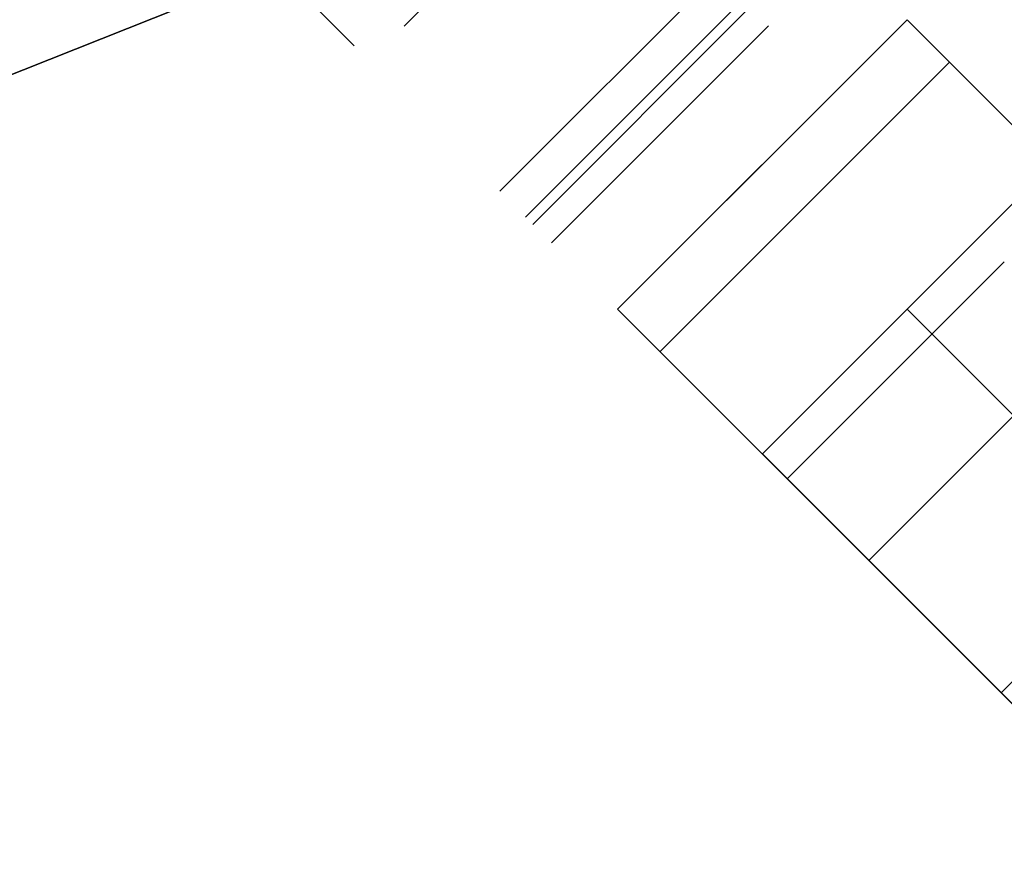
# Model space of a CAD drawing. Header units: millimetres. Extents: x -1690 to 192, y -898 to 54.
# Tile 235 of 256: x 127.46 to 132.27, y 1.17 to 5.27. Entities that reach past the tile are written whole.
import ezdxf

# ---------------------------------------------------------------- set-up
doc = ezdxf.new("R2010")
doc.units = ezdxf.units.MM
doc.header["$MEASUREMENT"] = 0
doc.layers.add('OVIDIO 186x93x72h', color=7, linetype='Continuous')

msp = doc.modelspace()

# ---------------------------------------------------------------- linework, layer by layer
at = {"layer": 'OVIDIO 186x93x72h', "extrusion": (-0.202852, -0.108979, 0.973126)}
for points in [[(41.4568, 164.8137), (41.4568, 325.4695)], [(41.4568, 325.4695), (41.4568, 164.8137)], [(41.7523, 325.4695), (41.7523, 164.8137)], [(42.0477, 325.4695), (42.0477, 164.8137)], [(42.0477, 164.8137), (42.0477, 325.4695)]]:
    msp.add_lwpolyline(points, dxfattribs=at)
at = {"layer": 'OVIDIO 186x93x72h', "extrusion": (-0.265352, 0.881274, -0.39108)}
msp.add_lwpolyline([(-159.0074, 607.9249), (-117.1397, 553.5456)], dxfattribs=at)
at = {"layer": 'OVIDIO 186x93x72h', "extrusion": (-0.235702, -0.235702, 0.942809)}
for points in [[(95.6697, 268.8696), (95.6697, 377.9474)], [(96.6184, 377.9474), (96.6184, 268.8696)], [(94.3687, 365.6213), (94.3687, 260.2133)], [(98.5158, 268.8696), (98.5158, 377.9474)], [(99.4644, 377.9474), (99.4644, 268.8696)], [(93.592, 362.6119), (93.592, 258.0715)]]:
    msp.add_lwpolyline(points, dxfattribs=at)
at = {"layer": 'OVIDIO 186x93x72h', "extrusion": (-0.108979, -0.202852, 0.973126)}
for points in [[(144.8035, 270.7321), (144.8035, 110.0763)], [(144.8035, 110.0763), (144.8035, 270.7321)], [(145.099, 270.7321), (145.099, 110.0763)], [(145.3945, 110.0763), (145.3945, 270.7321)], [(145.3945, 270.7321), (145.3945, 110.0763)]]:
    msp.add_lwpolyline(points, dxfattribs=at)
at = {"layer": 'OVIDIO 186x93x72h', "extrusion": (-0.046296, -0.021464, 0.998697)}
for points in [[(39.9076, 79.4666), (39.9076, 179.9778)], [(41.3938, 78.4984), (41.3938, 179.8028)]]:
    msp.add_lwpolyline(points, dxfattribs=at)
at = {"layer": 'OVIDIO 186x93x72h', "extrusion": (0.999884, 0.000231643, -0.015217)}
for points in [[(4.4021, 662.8212), (14.5053, -0.8045)], [(14.5053, -0.8045), (4.4021, 662.8212)]]:
    msp.add_lwpolyline(points, dxfattribs=at)
at = {"layer": 'OVIDIO 186x93x72h', "extrusion": (-0.021464, -0.046296, 0.998697)}
for points in [[(141.8248, 11.4438), (141.8248, 112.7465)], [(143.3107, 12.4076), (143.3107, 112.9207)]]:
    msp.add_lwpolyline(points, dxfattribs=at)
at = {"layer": 'OVIDIO 186x93x72h', "extrusion": (0.015219, -0.015219, 0.999768)}
for points in [[(120.7912, 15.5799), (130.1687, 6.2045)], [(119.7306, 14.5191), (129.1082, 5.1437)], [(119.7307, 14.5191), (119.7027, 14.5477), (119.6752, 14.5771), (119.6481, 14.6074), (119.6214, 14.6386), (119.5953, 14.6707), (119.5697, 14.7036), (119.5447, 14.7373), (119.5203, 14.7719), (119.4965, 14.8074), (119.4735, 14.8436), (119.4511, 14.8806), (119.4295, 14.9184), (119.4087, 14.957), (119.3888, 14.9963), (119.3697, 15.0363), (119.3514, 15.0769), (119.3342, 15.1183), (119.3178, 15.1602), (119.3025, 15.2027), (119.2882, 15.2458), (119.2749, 15.2894), (119.2627, 15.3335), (119.2516, 15.3781), (119.2415, 15.423), (119.2327, 15.4683), (119.2249, 15.5139), (119.2183, 15.5598), (119.2129, 15.6059), (119.2087, 15.6522), (119.2057, 15.6987), (119.2039, 15.7452), (119.2033, 15.7918), (119.2039, 15.8384), (119.2057, 15.885), (119.2087, 15.9314), (119.2129, 15.9777), (119.2183, 16.0239), (119.2249, 16.0698), (119.2326, 16.1154), (119.2415, 16.1607), (119.2515, 16.2056), (119.2626, 16.2502), (119.2748, 16.2942), (119.288, 16.3379), (119.3024, 16.381), (119.3177, 16.4235), (119.334, 16.4654), (119.3513, 16.5068), (119.3695, 16.5474), (119.3886, 16.5874), (119.4085, 16.6267), (119.4293, 16.6653), (119.4509, 16.7031), (119.4732, 16.7401), (119.4963, 16.7764), (119.52, 16.8118), (119.5444, 16.8464), (119.5694, 16.8802), (119.595, 16.9131), (119.6212, 16.9452), (119.6478, 16.9764), (119.6749, 17.0067), (119.7024, 17.0361), (119.7304, 17.0647)], [(119.7304, 17.0647), (119.7024, 17.0361), (119.6749, 17.0067), (119.6478, 16.9764), (119.6212, 16.9452), (119.595, 16.9131), (119.5694, 16.8802), (119.5444, 16.8464), (119.52, 16.8118), (119.4963, 16.7764), (119.4732, 16.7401), (119.4509, 16.7031), (119.4293, 16.6653), (119.4085, 16.6267), (119.3886, 16.5874), (119.3695, 16.5474), (119.3513, 16.5068), (119.334, 16.4654), (119.3177, 16.4235), (119.3024, 16.381), (119.288, 16.3379), (119.2748, 16.2942), (119.2626, 16.2502), (119.2515, 16.2056), (119.2415, 16.1607), (119.2326, 16.1154), (119.2249, 16.0698), (119.2183, 16.0239), (119.2129, 15.9777), (119.2087, 15.9314), (119.2057, 15.885), (119.2039, 15.8384), (119.2033, 15.7918), (119.2039, 15.7452), (119.2057, 15.6987), (119.2087, 15.6522), (119.2129, 15.6059), (119.2183, 15.5598), (119.2249, 15.5139), (119.2327, 15.4683), (119.2415, 15.423), (119.2516, 15.3781), (119.2627, 15.3335), (119.2749, 15.2894), (119.2882, 15.2458), (119.3025, 15.2027), (119.3178, 15.1602), (119.3342, 15.1183), (119.3514, 15.0769), (119.3697, 15.0363), (119.3888, 14.9963), (119.4087, 14.957), (119.4295, 14.9184), (119.4511, 14.8806), (119.4735, 14.8436), (119.4965, 14.8074), (119.5203, 14.7719), (119.5447, 14.7373), (119.5697, 14.7036), (119.5953, 14.6707), (119.6214, 14.6386), (119.6481, 14.6074), (119.6752, 14.5771), (119.7027, 14.5477), (119.7307, 14.5191)], [(120.367, 15.1556), (119.2646, 16.2577)], [(120.7912, 15.5799), (121.0439, 15.3273)], [(121.0439, 15.3273), (120.7912, 15.5799)], [(120.2609, 15.0495), (120.5136, 14.7969)], [(119.7307, 14.5191), (119.9833, 14.2665)], [(119.9833, 14.2665), (119.7307, 14.5191)]]:
    msp.add_lwpolyline(points, dxfattribs=at)
at = {"layer": 'OVIDIO 186x93x72h', "extrusion": (0.000231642, 0.999884, 0.015217)}
msp.add_lwpolyline([(-127.7323, -2.7578), (-135.1896, 487.0753)], dxfattribs=at)
at = {"layer": 'OVIDIO 186x93x72h', "extrusion": (0.999884, 0.000231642, -0.015217)}
msp.add_lwpolyline([(7.5346, -0.6985), (0.0773, 489.1334)], dxfattribs=at)
at = {"layer": 'OVIDIO 186x93x72h', "extrusion": (0.922113, 0.366639, -0.123629)}
for points in [[(-44.6175, 673.2194), (-44.5188, 673.1954), (-44.4185, 673.1746), (-44.3167, 673.1571), (-44.2134, 673.143), (-44.1614, 673.1372), (-44.109, 673.1324), (-44.0563, 673.1285), (-44.0035, 673.1254), (-43.9504, 673.1234), (-43.8971, 673.1222), (-43.8436, 673.122), (-43.79, 673.1227), (-43.7363, 673.1245), (-43.6825, 673.1271), (-43.6286, 673.1308), (-43.5747, 673.1354), (-43.5208, 673.1411), (-43.4669, 673.1477), (-43.413, 673.1553), (-43.3592, 673.1639), (-43.3055, 673.1734), (-43.2519, 673.184), (-43.1984, 673.1956), (-43.1451, 673.2081), (-43.0921, 673.2216), (-43.0392, 673.2361), (-42.9866, 673.2516), (-42.9343, 673.268), (-42.8823, 673.2853), (-42.8307, 673.3037), (-42.7794, 673.3229), (-42.7285, 673.3431), (-42.678, 673.3642), (-42.6279, 673.3861), (-42.5783, 673.409), (-42.5292, 673.4327), (-42.4805, 673.4573), (-42.4324, 673.4828), (-42.3849, 673.509), (-42.3379, 673.5361), (-42.2915, 673.564), (-42.2457, 673.5926), (-42.2006, 673.622), (-42.156, 673.6521), (-42.1122, 673.6829), (-42.069, 673.7144), (-42.0265, 673.7466), (-41.9847, 673.7794), (-41.9437, 673.8129), (-41.9033, 673.8469), (-41.8638, 673.8815), (-41.8249, 673.9167), (-41.7496, 673.9887), (-41.6773, 674.0626), (-41.6083, 674.1383), (-41.5425, 674.2156)], [(-41.5425, 674.2156), (-41.6083, 674.1383), (-41.6773, 674.0626), (-41.7496, 673.9887), (-41.8249, 673.9167), (-41.8638, 673.8815), (-41.9033, 673.8469), (-41.9437, 673.8129), (-41.9847, 673.7794), (-42.0265, 673.7466), (-42.069, 673.7144), (-42.1122, 673.6829), (-42.156, 673.6521), (-42.2006, 673.622), (-42.2457, 673.5926), (-42.2915, 673.564), (-42.3379, 673.5361), (-42.3849, 673.509), (-42.4324, 673.4828), (-42.4805, 673.4573), (-42.5292, 673.4327), (-42.5783, 673.409), (-42.6279, 673.3861), (-42.678, 673.3642), (-42.7285, 673.3431), (-42.7794, 673.3229), (-42.8307, 673.3037), (-42.8823, 673.2853), (-42.9343, 673.268), (-42.9866, 673.2516), (-43.0392, 673.2361), (-43.0921, 673.2216), (-43.1451, 673.2081), (-43.1984, 673.1956), (-43.2519, 673.184), (-43.3055, 673.1734), (-43.3592, 673.1639), (-43.413, 673.1553), (-43.4669, 673.1477), (-43.5208, 673.1411), (-43.5747, 673.1354), (-43.6286, 673.1308), (-43.6825, 673.1271), (-43.7363, 673.1245), (-43.79, 673.1227), (-43.8436, 673.122), (-43.8971, 673.1222), (-43.9504, 673.1234), (-44.0035, 673.1254), (-44.0563, 673.1285), (-44.109, 673.1324), (-44.1614, 673.1372), (-44.2134, 673.143), (-44.3167, 673.1571), (-44.4185, 673.1746), (-44.5188, 673.1954), (-44.6175, 673.2194)], [(-44.2382, 674.6707), (-44.1889, 674.6587), (-44.1387, 674.6483), (-44.0878, 674.6395), (-44.0362, 674.6325), (-44.0101, 674.6296), (-43.9839, 674.6272), (-43.9576, 674.6252), (-43.9312, 674.6237), (-43.9046, 674.6227), (-43.878, 674.6221), (-43.8513, 674.622), (-43.8245, 674.6224), (-43.7976, 674.6232), (-43.7707, 674.6246), (-43.7438, 674.6264), (-43.7168, 674.6287), (-43.6898, 674.6315), (-43.6629, 674.6348), (-43.6359, 674.6386), (-43.609, 674.6429), (-43.5822, 674.6477), (-43.5554, 674.653), (-43.5287, 674.6588), (-43.502, 674.665), (-43.4755, 674.6718), (-43.4491, 674.679), (-43.4228, 674.6868), (-43.3966, 674.695), (-43.3706, 674.7036), (-43.3448, 674.7128), (-43.3191, 674.7224), (-43.2937, 674.7325), (-43.2684, 674.7431), (-43.2434, 674.754), (-43.2186, 674.7655), (-43.194, 674.7774), (-43.1697, 674.7897), (-43.1457, 674.8024), (-43.1219, 674.8155), (-43.0984, 674.829), (-43.0752, 674.843), (-43.0523, 674.8573), (-43.0297, 674.872), (-43.0075, 674.887), (-42.9855, 674.9024), (-42.9639, 674.9182), (-42.9427, 674.9343), (-42.9218, 674.9507), (-42.9013, 674.9674), (-42.8811, 674.9844), (-42.8613, 675.0018), (-42.8419, 675.0193), (-42.8042, 675.0553), (-42.7681, 675.0923), (-42.7336, 675.1301), (-42.7007, 675.1688)], [(-42.7007, 675.1688), (-42.7336, 675.1301), (-42.7681, 675.0923), (-42.8042, 675.0553), (-42.8419, 675.0193), (-42.8613, 675.0018), (-42.8811, 674.9844), (-42.9013, 674.9674), (-42.9218, 674.9507), (-42.9427, 674.9343), (-42.9639, 674.9182), (-42.9855, 674.9024), (-43.0075, 674.887), (-43.0297, 674.872), (-43.0523, 674.8573), (-43.0752, 674.843), (-43.0984, 674.829), (-43.1219, 674.8155), (-43.1457, 674.8024), (-43.1697, 674.7897), (-43.194, 674.7774), (-43.2186, 674.7655), (-43.2434, 674.754), (-43.2684, 674.7431), (-43.2937, 674.7325), (-43.3191, 674.7224), (-43.3448, 674.7128), (-43.3706, 674.7036), (-43.3966, 674.695), (-43.4228, 674.6868), (-43.4491, 674.679), (-43.4755, 674.6718), (-43.502, 674.665), (-43.5287, 674.6588), (-43.5554, 674.653), (-43.5822, 674.6477), (-43.609, 674.6429), (-43.6359, 674.6386), (-43.6629, 674.6348), (-43.6898, 674.6315), (-43.7168, 674.6287), (-43.7438, 674.6264), (-43.7707, 674.6246), (-43.7976, 674.6232), (-43.8245, 674.6224), (-43.8513, 674.622), (-43.878, 674.6221), (-43.9046, 674.6227), (-43.9312, 674.6237), (-43.9576, 674.6252), (-43.9839, 674.6272), (-44.0101, 674.6296), (-44.0362, 674.6325), (-44.0878, 674.6395), (-44.1387, 674.6483), (-44.1889, 674.6587), (-44.2382, 674.6707)]]:
    msp.add_lwpolyline(points, dxfattribs=at)
at = {"layer": 'OVIDIO 186x93x72h'}
for points in [[(129.3396, 5.239), (130.4419, 6.3412)], [(130.9923, 5.3665), (129.9317, 4.3059)], [(129.9673, 4.2702), (131.028, 5.3309)], [(131.7958, 5.2702), (130.3816, 3.856)], [(130.3816, 3.856), (131.7958, 5.2702)], [(130.3816, 3.856), (131.7958, 5.2702)], [(131.7958, 5.2702), (130.3816, 3.856)], [(131.7958, 5.2702), (130.3816, 3.856)], [(131.7958, 5.2702), (143.2509, -6.1849)], [(131.1186, 5.2402), (130.058, 4.1796)], [(130.058, 4.1796), (131.1186, 5.2402)], [(130.5887, 3.6489), (132.0029, 5.0631)], [(132.0029, 5.0631), (130.5887, 3.6489)], [(130.5887, 3.6489), (132.0029, 5.0631)], [(131.4422, 4.9167), (130.3816, 3.856)], [(131.4422, 4.9167), (130.3816, 3.856)], [(130.3816, 3.856), (131.4422, 4.9167)], [(131.4422, 4.9167), (130.3816, 3.856)], [(130.3816, 3.856), (131.4422, 4.9167)], [(132.5029, 4.5631), (131.0887, 3.1489)], [(131.0887, 3.1489), (132.5029, 4.5631)], [(131.21, 3.0276), (132.2706, 4.0882)], [(132.2706, 4.0882), (131.21, 3.0276)], [(133.0225, 4.0435), (131.6083, 2.6293)], [(130.3816, 3.856), (141.8367, -7.5991)], [(131.7958, 3.856), (141.8367, -6.1849)], [(131.0887, 3.1489), (141.1296, -6.892)], [(141.1296, -6.892), (131.0887, 3.1489)], [(133.3161, 3.0428), (132.2554, 1.9822)]]:
    msp.add_lwpolyline(points, dxfattribs=at)
at = {"layer": 'OVIDIO 186x93x72h', "extrusion": (0.707107, 0.707107, 0)}
for points in [[(-89.4671, -0.6264), (-89.4666, -0.6708), (-89.4651, -0.7156), (-89.4626, -0.7607), (-89.459, -0.8061), (-89.4543, -0.8518), (-89.4486, -0.8978), (-89.4417, -0.944), (-89.4337, -0.9903), (-89.4245, -1.0368), (-89.4142, -1.0834), (-89.4026, -1.1301), (-89.3899, -1.1767), (-89.3759, -1.2234), (-89.3607, -1.2699), (-89.3443, -1.3163), (-89.3267, -1.3626), (-89.3078, -1.4087), (-89.2876, -1.4544), (-89.2663, -1.4999), (-89.2436, -1.545), (-89.2198, -1.5897), (-89.1948, -1.6339), (-89.1685, -1.6777), (-89.1411, -1.7208), (-89.1125, -1.7634), (-89.0827, -1.8053), (-89.0518, -1.8465), (-89.0198, -1.887), (-88.9867, -1.9267), (-88.9526, -1.9656), (-88.9174, -2.0036), (-88.8813, -2.0406), (-88.8442, -2.0768), (-88.8062, -2.1119), (-88.7674, -2.146), (-88.7277, -2.1791), (-88.6872, -2.2111), (-88.646, -2.242), (-88.6041, -2.2718), (-88.5615, -2.3004), (-88.5183, -2.3279), (-88.4746, -2.3541), (-88.4304, -2.3792), (-88.3857, -2.403), (-88.3406, -2.4256), (-88.2951, -2.447), (-88.2493, -2.4671), (-88.2033, -2.486), (-88.157, -2.5036), (-88.1106, -2.5201), (-88.064, -2.5353), (-88.0174, -2.5492), (-87.9707, -2.562), (-87.9241, -2.5735), (-87.8775, -2.5839), (-87.831, -2.593), (-87.7846, -2.601), (-87.7385, -2.6079), (-87.6925, -2.6137), (-87.6468, -2.6183), (-87.6014, -2.6219), (-87.5562, -2.6244), (-87.5115, -2.6259), (-87.4671, -2.6264)], [(-87.4671, -2.6264), (-87.5115, -2.6259), (-87.5562, -2.6244), (-87.6014, -2.6219), (-87.6468, -2.6183), (-87.6925, -2.6137), (-87.7385, -2.6079), (-87.7846, -2.601), (-87.831, -2.593), (-87.8775, -2.5839), (-87.9241, -2.5735), (-87.9707, -2.562), (-88.0174, -2.5492), (-88.064, -2.5353), (-88.1106, -2.5201), (-88.157, -2.5036), (-88.2033, -2.486), (-88.2493, -2.4671), (-88.2951, -2.447), (-88.3406, -2.4256), (-88.3857, -2.403), (-88.4304, -2.3792), (-88.4746, -2.3541), (-88.5183, -2.3279), (-88.5615, -2.3004), (-88.6041, -2.2718), (-88.646, -2.242), (-88.6872, -2.2111), (-88.7277, -2.1791), (-88.7674, -2.146), (-88.8062, -2.1119), (-88.8442, -2.0768), (-88.8813, -2.0406), (-88.9174, -2.0036), (-88.9526, -1.9656), (-88.9867, -1.9267), (-89.0198, -1.887), (-89.0518, -1.8465), (-89.0827, -1.8053), (-89.1125, -1.7634), (-89.1411, -1.7208), (-89.1685, -1.6777), (-89.1948, -1.6339), (-89.2198, -1.5897), (-89.2436, -1.545), (-89.2663, -1.4999), (-89.2876, -1.4544), (-89.3078, -1.4087), (-89.3267, -1.3626), (-89.3443, -1.3163), (-89.3607, -1.2699), (-89.3759, -1.2234), (-89.3899, -1.1767), (-89.4026, -1.1301), (-89.4142, -1.0834), (-89.4245, -1.0368), (-89.4337, -0.9903), (-89.4417, -0.944), (-89.4486, -0.8978), (-89.4543, -0.8518), (-89.459, -0.8061), (-89.4626, -0.7607), (-89.4651, -0.7156), (-89.4666, -0.6708), (-89.4671, -0.6264)], [(-89.4671, -0.6264), (-89.4665, -0.6765), (-89.4646, -0.7267), (-89.4614, -0.7769), (-89.457, -0.827), (-89.4513, -0.8771), (-89.4444, -0.927), (-89.4362, -0.9767), (-89.4267, -1.0262), (-89.416, -1.0754), (-89.4041, -1.1243), (-89.391, -1.1729), (-89.3767, -1.221), (-89.3612, -1.2687), (-89.3445, -1.3158), (-89.3267, -1.3625), (-89.3078, -1.4085), (-89.2879, -1.4539), (-89.2668, -1.4987), (-89.2448, -1.5428), (-89.2218, -1.5861), (-89.1978, -1.6288), (-89.1729, -1.6706), (-89.1471, -1.7116), (-89.1204, -1.7518), (-89.093, -1.7911), (-89.0648, -1.8295), (-89.0358, -1.867), (-89.0061, -1.9036), (-88.9758, -1.9393), (-88.9449, -1.9741), (-88.9134, -2.0078), (-88.8813, -2.0406), (-88.8485, -2.0727), (-88.8147, -2.1042), (-88.78, -2.1352), (-88.7443, -2.1655), (-88.7077, -2.1951), (-88.6702, -2.2241), (-88.6317, -2.2523), (-88.5924, -2.2798), (-88.5522, -2.3064), (-88.5112, -2.3322), (-88.4694, -2.3571), (-88.4268, -2.3811), (-88.3834, -2.4041), (-88.3394, -2.4262), (-88.2946, -2.4472), (-88.2492, -2.4672), (-88.2031, -2.4861), (-88.1565, -2.5038), (-88.1093, -2.5205), (-88.0617, -2.536), (-88.0135, -2.5503), (-87.965, -2.5634), (-87.9161, -2.5754), (-87.8669, -2.5861), (-87.8174, -2.5955), (-87.7676, -2.6037), (-87.7177, -2.6107), (-87.6677, -2.6163), (-87.6175, -2.6208), (-87.5674, -2.6239), (-87.5172, -2.6258), (-87.4671, -2.6264)], [(-89.4671, -0.6264), (-89.4666, -0.6708), (-89.4651, -0.7156), (-89.4626, -0.7607), (-89.459, -0.8061), (-89.4543, -0.8518), (-89.4486, -0.8978), (-89.4417, -0.944), (-89.4337, -0.9903), (-89.4245, -1.0368), (-89.4142, -1.0834), (-89.4026, -1.1301), (-89.3899, -1.1767), (-89.3759, -1.2234), (-89.3607, -1.2699), (-89.3443, -1.3163), (-89.3267, -1.3626), (-89.3078, -1.4087), (-89.2876, -1.4544), (-89.2663, -1.4999), (-89.2436, -1.545), (-89.2198, -1.5897), (-89.1948, -1.6339), (-89.1685, -1.6777), (-89.1411, -1.7208), (-89.1125, -1.7634), (-89.0827, -1.8053), (-89.0518, -1.8465), (-89.0198, -1.887), (-88.9867, -1.9267), (-88.9526, -1.9656), (-88.9174, -2.0036), (-88.8813, -2.0406), (-88.8442, -2.0768), (-88.8062, -2.1119), (-88.7674, -2.146), (-88.7277, -2.1791), (-88.6872, -2.2111), (-88.646, -2.242), (-88.6041, -2.2718), (-88.5615, -2.3004), (-88.5183, -2.3279), (-88.4746, -2.3541), (-88.4304, -2.3792), (-88.3857, -2.403), (-88.3406, -2.4256), (-88.2951, -2.447), (-88.2493, -2.4671), (-88.2033, -2.486), (-88.157, -2.5036), (-88.1106, -2.5201), (-88.064, -2.5353), (-88.0174, -2.5492), (-87.9707, -2.562), (-87.9241, -2.5735), (-87.8775, -2.5839), (-87.831, -2.593), (-87.7846, -2.601), (-87.7385, -2.6079), (-87.6925, -2.6137), (-87.6468, -2.6183), (-87.6014, -2.6219), (-87.5562, -2.6244), (-87.5115, -2.6259), (-87.4671, -2.6264)], [(-87.4671, -2.6264), (-87.5115, -2.6259), (-87.5562, -2.6244), (-87.6014, -2.6219), (-87.6468, -2.6183), (-87.6925, -2.6137), (-87.7385, -2.6079), (-87.7846, -2.601), (-87.831, -2.593), (-87.8775, -2.5839), (-87.9241, -2.5735), (-87.9707, -2.562), (-88.0174, -2.5492), (-88.064, -2.5353), (-88.1106, -2.5201), (-88.157, -2.5036), (-88.2033, -2.486), (-88.2493, -2.4671), (-88.2951, -2.447), (-88.3406, -2.4256), (-88.3857, -2.403), (-88.4304, -2.3792), (-88.4746, -2.3541), (-88.5183, -2.3279), (-88.5615, -2.3004), (-88.6041, -2.2718), (-88.646, -2.242), (-88.6872, -2.2111), (-88.7277, -2.1791), (-88.7674, -2.146), (-88.8062, -2.1119), (-88.8442, -2.0768), (-88.8813, -2.0406), (-88.9174, -2.0036), (-88.9526, -1.9656), (-88.9867, -1.9267), (-89.0198, -1.887), (-89.0518, -1.8465), (-89.0827, -1.8053), (-89.1125, -1.7634), (-89.1411, -1.7208), (-89.1685, -1.6777), (-89.1948, -1.6339), (-89.2198, -1.5897), (-89.2436, -1.545), (-89.2663, -1.4999), (-89.2876, -1.4544), (-89.3078, -1.4087), (-89.3267, -1.3626), (-89.3443, -1.3163), (-89.3607, -1.2699), (-89.3759, -1.2234), (-89.3899, -1.1767), (-89.4026, -1.1301), (-89.4142, -1.0834), (-89.4245, -1.0368), (-89.4337, -0.9903), (-89.4417, -0.944), (-89.4486, -0.8978), (-89.4543, -0.8518), (-89.459, -0.8061), (-89.4626, -0.7607), (-89.4651, -0.7156), (-89.4666, -0.6708), (-89.4671, -0.6264)], [(-90.4671, -2.6264), (-90.4449, -2.6262), (-90.4225, -2.6254), (-90.3999, -2.6242), (-90.3772, -2.6224), (-90.3544, -2.62), (-90.3314, -2.6172), (-90.3083, -2.6137), (-90.2851, -2.6097), (-90.2619, -2.6051), (-90.2386, -2.6), (-90.2152, -2.5942), (-90.1919, -2.5878), (-90.1686, -2.5808), (-90.1453, -2.5732), (-90.1221, -2.565), (-90.099, -2.5562), (-90.076, -2.5468), (-90.0531, -2.5367), (-90.0303, -2.526), (-90.0078, -2.5147), (-89.9854, -2.5028), (-89.9633, -2.4903), (-89.9415, -2.4771), (-89.9199, -2.4634), (-89.8986, -2.4491), (-89.8776, -2.4342), (-89.857, -2.4188), (-89.8368, -2.4028), (-89.8169, -2.3862), (-89.7975, -2.3692), (-89.7785, -2.3516), (-89.76, -2.3335), (-89.7419, -2.315), (-89.7243, -2.296), (-89.7073, -2.2766), (-89.6907, -2.2567), (-89.6747, -2.2365), (-89.6593, -2.2159), (-89.6444, -2.1949), (-89.6301, -2.1736), (-89.6164, -2.152), (-89.6032, -2.1302), (-89.5907, -2.1081), (-89.5788, -2.0857), (-89.5675, -2.0632), (-89.5568, -2.0404), (-89.5467, -2.0175), (-89.5373, -1.9945), (-89.5285, -1.9714), (-89.5203, -1.9482), (-89.5127, -1.9249), (-89.5057, -1.9016), (-89.4993, -1.8782), (-89.4935, -1.8549), (-89.4884, -1.8316), (-89.4838, -1.8084), (-89.4798, -1.7852), (-89.4763, -1.7621), (-89.4735, -1.7391), (-89.4711, -1.7163), (-89.4693, -1.6936), (-89.4681, -1.671), (-89.4673, -1.6486), (-89.4671, -1.6264)], [(-89.4671, 21.0826), (-89.4674, 21.1065), (-89.4682, 21.1306), (-89.4697, 21.1547), (-89.4717, 21.1789), (-89.4744, 21.2031), (-89.4776, 21.2274), (-89.4815, 21.2516), (-89.4859, 21.2758), (-89.491, 21.2999), (-89.4966, 21.3239), (-89.5029, 21.3479), (-89.5098, 21.3717), (-89.5173, 21.3954), (-89.5253, 21.4189), (-89.534, 21.4422), (-89.5432, 21.4652), (-89.553, 21.4881), (-89.5634, 21.5107), (-89.5743, 21.533), (-89.5857, 21.555), (-89.5977, 21.5767), (-89.6102, 21.5981), (-89.6232, 21.6191), (-89.6367, 21.6397), (-89.6506, 21.66), (-89.665, 21.6798), (-89.6799, 21.6992), (-89.6951, 21.7182), (-89.7108, 21.7368), (-89.7268, 21.7549), (-89.7432, 21.7725), (-89.76, 21.7897)], [(-89.76, 21.7897), (-89.7432, 21.7725), (-89.7268, 21.7549), (-89.7108, 21.7368), (-89.6951, 21.7182), (-89.6799, 21.6992), (-89.665, 21.6798), (-89.6506, 21.66), (-89.6367, 21.6397), (-89.6232, 21.6191), (-89.6102, 21.5981), (-89.5977, 21.5767), (-89.5857, 21.555), (-89.5743, 21.533), (-89.5634, 21.5107), (-89.553, 21.4881), (-89.5432, 21.4652), (-89.534, 21.4422), (-89.5253, 21.4189), (-89.5173, 21.3954), (-89.5098, 21.3717), (-89.5029, 21.3479), (-89.4966, 21.3239), (-89.491, 21.2999), (-89.4859, 21.2758), (-89.4815, 21.2516), (-89.4776, 21.2274), (-89.4744, 21.2031), (-89.4717, 21.1789), (-89.4697, 21.1547), (-89.4682, 21.1306), (-89.4674, 21.1065), (-89.4671, 21.0826)], [(-89.4671, -1.6264), (-89.4673, -1.6486), (-89.4681, -1.671), (-89.4693, -1.6936), (-89.4711, -1.7163), (-89.4735, -1.7391), (-89.4763, -1.7621), (-89.4798, -1.7852), (-89.4838, -1.8084), (-89.4884, -1.8316), (-89.4935, -1.8549), (-89.4993, -1.8782), (-89.5057, -1.9016), (-89.5127, -1.9249), (-89.5203, -1.9482), (-89.5285, -1.9714), (-89.5373, -1.9945), (-89.5467, -2.0175), (-89.5568, -2.0404), (-89.5675, -2.0632), (-89.5788, -2.0857), (-89.5907, -2.1081), (-89.6032, -2.1302), (-89.6164, -2.152), (-89.6301, -2.1736), (-89.6444, -2.1949), (-89.6593, -2.2159), (-89.6747, -2.2365), (-89.6907, -2.2567), (-89.7073, -2.2766), (-89.7243, -2.296), (-89.7419, -2.315), (-89.76, -2.3335), (-89.7785, -2.3516), (-89.7975, -2.3692), (-89.8169, -2.3862), (-89.8368, -2.4028), (-89.857, -2.4188), (-89.8776, -2.4342), (-89.8986, -2.4491), (-89.9199, -2.4634), (-89.9415, -2.4771), (-89.9633, -2.4903), (-89.9854, -2.5028), (-90.0078, -2.5147), (-90.0303, -2.526), (-90.0531, -2.5367), (-90.076, -2.5468), (-90.099, -2.5562), (-90.1221, -2.565), (-90.1453, -2.5732), (-90.1686, -2.5808), (-90.1919, -2.5878), (-90.2152, -2.5942), (-90.2386, -2.6), (-90.2619, -2.6051), (-90.2851, -2.6097), (-90.3083, -2.6137), (-90.3314, -2.6172), (-90.3544, -2.62), (-90.3772, -2.6224), (-90.3999, -2.6242), (-90.4225, -2.6254), (-90.4449, -2.6262), (-90.4671, -2.6264)], [(-90.6387, 23.5452), (-90.5717, 23.4765), (-90.506, 23.406), (-90.4419, 23.3336), (-90.3793, 23.2594), (-90.3182, 23.1834), (-90.2589, 23.1057), (-90.2013, 23.0264), (-90.1455, 22.9454), (-90.0915, 22.8628), (-90.0396, 22.7788), (-89.9896, 22.6933), (-89.9417, 22.6065), (-89.8958, 22.5185), (-89.8522, 22.4292), (-89.8108, 22.3389), (-89.7716, 22.2475), (-89.7346, 22.1551), (-89.7001, 22.0619), (-89.6678, 21.9679), (-89.6379, 21.8733), (-89.6104, 21.778), (-89.5854, 21.6823), (-89.5627, 21.5861), (-89.5425, 21.4896), (-89.5246, 21.3929), (-89.5092, 21.296), (-89.4963, 21.1991), (-89.4857, 21.1022), (-89.4775, 21.0054), (-89.4717, 20.9089), (-89.4682, 20.8126), (-89.4671, 20.7167)], [(-89.4671, 20.7167), (-89.4682, 20.8126), (-89.4717, 20.9089), (-89.4775, 21.0054), (-89.4857, 21.1022), (-89.4963, 21.1991), (-89.5092, 21.296), (-89.5246, 21.3929), (-89.5425, 21.4896), (-89.5627, 21.5861), (-89.5854, 21.6823), (-89.6104, 21.778), (-89.6379, 21.8733), (-89.6678, 21.9679), (-89.7001, 22.0619), (-89.7346, 22.1551), (-89.7716, 22.2475), (-89.8108, 22.3389), (-89.8522, 22.4292), (-89.8958, 22.5185), (-89.9417, 22.6065), (-89.9896, 22.6933), (-90.0396, 22.7788), (-90.0915, 22.8628), (-90.1455, 22.9454), (-90.2013, 23.0264), (-90.2589, 23.1057), (-90.3182, 23.1834), (-90.3793, 23.2594), (-90.4419, 23.3336), (-90.506, 23.406), (-90.5717, 23.4765), (-90.6387, 23.5452)], [(-90.4671, -2.6264), (-90.4428, -2.6261), (-90.4185, -2.6252), (-90.3942, -2.6238), (-90.3698, -2.6217), (-90.3453, -2.619), (-90.3209, -2.6157), (-90.2966, -2.6118), (-90.2722, -2.6073), (-90.248, -2.6021), (-90.2239, -2.5964), (-90.1998, -2.59), (-90.176, -2.5831), (-90.1522, -2.5756), (-90.1287, -2.5674), (-90.1054, -2.5587), (-90.0823, -2.5494), (-90.0595, -2.5396), (-90.037, -2.5292), (-90.0147, -2.5183), (-89.9928, -2.5068), (-89.9712, -2.4948), (-89.9499, -2.4823), (-89.9291, -2.4694), (-89.9086, -2.4559), (-89.8885, -2.442), (-89.8688, -2.4277), (-89.8495, -2.4129), (-89.8307, -2.3978), (-89.8123, -2.3822), (-89.7944, -2.3663), (-89.7769, -2.3501), (-89.76, -2.3335), (-89.7434, -2.3166), (-89.7272, -2.2991), (-89.7113, -2.2812), (-89.6957, -2.2628), (-89.6806, -2.244), (-89.6658, -2.2247), (-89.6515, -2.205), (-89.6376, -2.1849), (-89.6241, -2.1644), (-89.6112, -2.1435), (-89.5987, -2.1223), (-89.5867, -2.1007), (-89.5752, -2.0788), (-89.5643, -2.0565), (-89.5539, -2.034), (-89.544, -2.0111), (-89.5348, -1.9881), (-89.5261, -1.9648), (-89.5179, -1.9412), (-89.5104, -1.9175), (-89.5034, -1.8937), (-89.4971, -1.8696), (-89.4914, -1.8455), (-89.4862, -1.8213), (-89.4817, -1.7969), (-89.4778, -1.7726), (-89.4745, -1.7481), (-89.4718, -1.7237), (-89.4697, -1.6993), (-89.4683, -1.675), (-89.4674, -1.6506), (-89.4671, -1.6264)], [(-89.4671, 21.0826), (-89.4674, 21.1065), (-89.4682, 21.1306), (-89.4697, 21.1547), (-89.4717, 21.1789), (-89.4744, 21.2031), (-89.4776, 21.2274), (-89.4815, 21.2516), (-89.4859, 21.2758), (-89.491, 21.2999), (-89.4966, 21.3239), (-89.5029, 21.3479), (-89.5098, 21.3717), (-89.5173, 21.3954), (-89.5253, 21.4189), (-89.534, 21.4422), (-89.5432, 21.4652), (-89.553, 21.4881), (-89.5634, 21.5107), (-89.5743, 21.533), (-89.5857, 21.555), (-89.5977, 21.5767), (-89.6102, 21.5981), (-89.6232, 21.6191), (-89.6367, 21.6397), (-89.6506, 21.66), (-89.665, 21.6798), (-89.6799, 21.6992), (-89.6951, 21.7182), (-89.7108, 21.7368), (-89.7268, 21.7549), (-89.7432, 21.7725), (-89.76, 21.7897)], [(-90.6387, 23.5452), (-90.5717, 23.4765), (-90.506, 23.406), (-90.4419, 23.3336), (-90.3793, 23.2594), (-90.3182, 23.1834), (-90.2589, 23.1057), (-90.2013, 23.0264), (-90.1455, 22.9454), (-90.0915, 22.8628), (-90.0396, 22.7788), (-89.9896, 22.6933), (-89.9417, 22.6065), (-89.8958, 22.5185), (-89.8522, 22.4292), (-89.8108, 22.3389), (-89.7716, 22.2475), (-89.7346, 22.1551), (-89.7001, 22.0619), (-89.6678, 21.9679), (-89.6379, 21.8733), (-89.6104, 21.778), (-89.5854, 21.6823), (-89.5627, 21.5861), (-89.5425, 21.4896), (-89.5246, 21.3929), (-89.5092, 21.296), (-89.4963, 21.1991), (-89.4857, 21.1022), (-89.4775, 21.0054), (-89.4717, 20.9089), (-89.4682, 20.8126), (-89.4671, 20.7167)], [(-90.4671, -2.6264), (-90.4449, -2.6262), (-90.4225, -2.6254), (-90.3999, -2.6242), (-90.3772, -2.6224), (-90.3544, -2.62), (-90.3314, -2.6172), (-90.3083, -2.6137), (-90.2851, -2.6097), (-90.2619, -2.6051), (-90.2386, -2.6), (-90.2152, -2.5942), (-90.1919, -2.5878), (-90.1686, -2.5808), (-90.1453, -2.5732), (-90.1221, -2.565), (-90.099, -2.5562), (-90.076, -2.5468), (-90.0531, -2.5367), (-90.0303, -2.526), (-90.0078, -2.5147), (-89.9854, -2.5028), (-89.9633, -2.4903), (-89.9415, -2.4771), (-89.9199, -2.4634), (-89.8986, -2.4491), (-89.8776, -2.4342), (-89.857, -2.4188), (-89.8368, -2.4028), (-89.8169, -2.3862), (-89.7975, -2.3692), (-89.7785, -2.3516), (-89.76, -2.3335), (-89.7419, -2.315), (-89.7243, -2.296), (-89.7073, -2.2766), (-89.6907, -2.2567), (-89.6747, -2.2365), (-89.6593, -2.2159), (-89.6444, -2.1949), (-89.6301, -2.1736), (-89.6164, -2.152), (-89.6032, -2.1302), (-89.5907, -2.1081), (-89.5788, -2.0857), (-89.5675, -2.0632), (-89.5568, -2.0404), (-89.5467, -2.0175), (-89.5373, -1.9945), (-89.5285, -1.9714), (-89.5203, -1.9482), (-89.5127, -1.9249), (-89.5057, -1.9016), (-89.4993, -1.8782), (-89.4935, -1.8549), (-89.4884, -1.8316), (-89.4838, -1.8084), (-89.4798, -1.7852), (-89.4763, -1.7621), (-89.4735, -1.7391), (-89.4711, -1.7163), (-89.4693, -1.6936), (-89.4681, -1.671), (-89.4673, -1.6486), (-89.4671, -1.6264)], [(-89.4671, 21.0826), (-89.4674, 21.1065), (-89.4682, 21.1306), (-89.4697, 21.1547), (-89.4717, 21.1789), (-89.4744, 21.2031), (-89.4776, 21.2274), (-89.4815, 21.2516), (-89.4859, 21.2758), (-89.491, 21.2999), (-89.4966, 21.3239), (-89.5029, 21.3479), (-89.5098, 21.3717), (-89.5173, 21.3954), (-89.5253, 21.4189), (-89.534, 21.4422), (-89.5432, 21.4652), (-89.553, 21.4881), (-89.5634, 21.5107), (-89.5743, 21.533), (-89.5857, 21.555), (-89.5977, 21.5767), (-89.6102, 21.5981), (-89.6232, 21.6191), (-89.6367, 21.6397), (-89.6506, 21.66), (-89.665, 21.6798), (-89.6799, 21.6992), (-89.6951, 21.7182), (-89.7108, 21.7368), (-89.7268, 21.7549), (-89.7432, 21.7725), (-89.76, 21.7897)], [(-89.4671, -1.6264), (-89.4673, -1.6486), (-89.4681, -1.671), (-89.4693, -1.6936), (-89.4711, -1.7163), (-89.4735, -1.7391), (-89.4763, -1.7621), (-89.4798, -1.7852), (-89.4838, -1.8084), (-89.4884, -1.8316), (-89.4935, -1.8549), (-89.4993, -1.8782), (-89.5057, -1.9016), (-89.5127, -1.9249), (-89.5203, -1.9482), (-89.5285, -1.9714), (-89.5373, -1.9945), (-89.5467, -2.0175), (-89.5568, -2.0404), (-89.5675, -2.0632), (-89.5788, -2.0857), (-89.5907, -2.1081), (-89.6032, -2.1302), (-89.6164, -2.152), (-89.6301, -2.1736), (-89.6444, -2.1949), (-89.6593, -2.2159), (-89.6747, -2.2365), (-89.6907, -2.2567), (-89.7073, -2.2766), (-89.7243, -2.296), (-89.7419, -2.315), (-89.76, -2.3335), (-89.7785, -2.3516), (-89.7975, -2.3692), (-89.8169, -2.3862), (-89.8368, -2.4028), (-89.857, -2.4188), (-89.8776, -2.4342), (-89.8986, -2.4491), (-89.9199, -2.4634), (-89.9415, -2.4771), (-89.9633, -2.4903), (-89.9854, -2.5028), (-90.0078, -2.5147), (-90.0303, -2.526), (-90.0531, -2.5367), (-90.076, -2.5468), (-90.099, -2.5562), (-90.1221, -2.565), (-90.1453, -2.5732), (-90.1686, -2.5808), (-90.1919, -2.5878), (-90.2152, -2.5942), (-90.2386, -2.6), (-90.2619, -2.6051), (-90.2851, -2.6097), (-90.3083, -2.6137), (-90.3314, -2.6172), (-90.3544, -2.62), (-90.3772, -2.6224), (-90.3999, -2.6242), (-90.4225, -2.6254), (-90.4449, -2.6262), (-90.4671, -2.6264)], [(-89.76, 21.7897), (-89.7432, 21.7725), (-89.7268, 21.7549), (-89.7108, 21.7368), (-89.6951, 21.7182), (-89.6799, 21.6992), (-89.665, 21.6798), (-89.6506, 21.66), (-89.6367, 21.6397), (-89.6232, 21.6191), (-89.6102, 21.5981), (-89.5977, 21.5767), (-89.5857, 21.555), (-89.5743, 21.533), (-89.5634, 21.5107), (-89.553, 21.4881), (-89.5432, 21.4652), (-89.534, 21.4422), (-89.5253, 21.4189), (-89.5173, 21.3954), (-89.5098, 21.3717), (-89.5029, 21.3479), (-89.4966, 21.3239), (-89.491, 21.2999), (-89.4859, 21.2758), (-89.4815, 21.2516), (-89.4776, 21.2274), (-89.4744, 21.2031), (-89.4717, 21.1789), (-89.4697, 21.1547), (-89.4682, 21.1306), (-89.4674, 21.1065), (-89.4671, 21.0826)], [(-89.4671, 20.7167), (-89.4682, 20.8126), (-89.4717, 20.9089), (-89.4775, 21.0054), (-89.4857, 21.1022), (-89.4963, 21.1991), (-89.5092, 21.296), (-89.5246, 21.3929), (-89.5425, 21.4896), (-89.5627, 21.5861), (-89.5854, 21.6823), (-89.6104, 21.778), (-89.6379, 21.8733), (-89.6678, 21.9679), (-89.7001, 22.0619), (-89.7346, 22.1551), (-89.7716, 22.2475), (-89.8108, 22.3389), (-89.8522, 22.4292), (-89.8958, 22.5185), (-89.9417, 22.6065), (-89.9896, 22.6933), (-90.0396, 22.7788), (-90.0915, 22.8628), (-90.1455, 22.9454), (-90.2013, 23.0264), (-90.2589, 23.1057), (-90.3182, 23.1834), (-90.3793, 23.2594), (-90.4419, 23.3336), (-90.506, 23.406), (-90.5717, 23.4765), (-90.6387, 23.5452)], [(-90.6387, 23.5452), (-90.5717, 23.4765), (-90.506, 23.406), (-90.4419, 23.3336), (-90.3793, 23.2594), (-90.3182, 23.1834), (-90.2589, 23.1057), (-90.2013, 23.0264), (-90.1455, 22.9454), (-90.0915, 22.8628), (-90.0396, 22.7788), (-89.9896, 22.6933), (-89.9417, 22.6065), (-89.8958, 22.5185), (-89.8522, 22.4292), (-89.8108, 22.3389), (-89.7716, 22.2475), (-89.7346, 22.1551), (-89.7001, 22.0619), (-89.6678, 21.9679), (-89.6379, 21.8733), (-89.6104, 21.778), (-89.5854, 21.6823), (-89.5627, 21.5861), (-89.5425, 21.4896), (-89.5246, 21.3929), (-89.5092, 21.296), (-89.4963, 21.1991), (-89.4857, 21.1022), (-89.4775, 21.0054), (-89.4717, 20.9089), (-89.4682, 20.8126), (-89.4671, 20.7167)]]:
    msp.add_lwpolyline(points, dxfattribs=at)
at = {"layer": 'OVIDIO 186x93x72h', "extrusion": (-0.12261, 0.276089, 0.953279)}
msp.add_lwpolyline([(-120.0582, 247.5103), (-120.0582, 245.1875)], dxfattribs=at)
at = {"layer": 'OVIDIO 186x93x72h', "extrusion": (0.114881, 0.045678, 0.992329)}
for points in [[(-42.484, 70.0897), (-42.484, -38.825)], [(-43.1715, 70.0908), (-43.1715, -38.825)]]:
    msp.add_lwpolyline(points, dxfattribs=at)
at = {"layer": 'OVIDIO 186x93x72h', "extrusion": (-9.85311e-08, -9.85324e-08, 1)}
for points in [[(130.8661, 5.4929), (129.8054, 4.4323)], [(129.8054, 4.4323), (130.8661, 5.4929)]]:
    msp.add_lwpolyline(points, dxfattribs=at)
at = {"layer": 'OVIDIO 186x93x72h', "extrusion": (0.999995, 0.000995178, 0.002882)}
msp.add_lwpolyline([(5.2969, 664.7871), (4.6233, 662.8363)], dxfattribs=at)
at = {"layer": 'OVIDIO 186x93x72h', "extrusion": (1, 0, 0)}
for points in [[(5.2702, -1.6264), (5.2702, 21.0826)], [(5.2702, 21.0826), (5.2702, -1.6264)], [(4.5631, 21.0826), (4.5631, -1.6264)], [(4.3863, -0.6264), (4.3863, 20.7167)], [(3.856, -1.6264), (3.856, 21.0826)], [(3.856, 21.0826), (3.856, -1.6264)]]:
    msp.add_lwpolyline(points, dxfattribs=at)
at = {"layer": 'OVIDIO 186x93x72h', "extrusion": (0.324768, -0.324768, 0.888285)}
for points in [[(96.4203, 217.4005), (96.4203, 224.487)], [(96.4203, 224.487), (96.4203, 217.4005)], [(95.6703, 217.4005), (95.6703, 224.487)], [(94.9203, 224.487), (94.9203, 217.4005)], [(94.9203, 217.4005), (94.9203, 224.487)]]:
    msp.add_lwpolyline(points, dxfattribs=at)
at = {"layer": 'OVIDIO 186x93x72h', "extrusion": (0.866025, 0.288675, -0.408248)}
for points in [[(-36.9397, 71.6693), (-39.5191, 74.8285)], [(-39.5191, 74.8285), (-36.9397, 71.6693)], [(-39.9664, 74.4633), (-37.3869, 71.3041)]]:
    msp.add_lwpolyline(points, dxfattribs=at)
at = {"layer": 'OVIDIO 186x93x72h', "extrusion": (0, 1, 0)}
for points in [[(-131.4422, 20.7167), (-131.4422, -0.6264)], [(-131.4422, -0.6264), (-131.4422, 20.7167)], [(-130.3816, -0.6264), (-130.3816, 20.7167)], [(-130.3816, 20.7167), (-130.3816, -0.6264)]]:
    msp.add_lwpolyline(points, dxfattribs=at)
at = {"layer": 'OVIDIO 186x93x72h', "extrusion": (0.288675, 0.866025, 0.408248)}
for points in [[(-126.8348, 6.0733), (-124.1901, 2.8343)], [(-124.1901, 2.8343), (-126.8348, 6.0733)], [(-122.7334, 1.619), (-125.3129, 4.7782)], [(-125.3129, 4.7782), (-122.7334, 1.619)], [(-123.8547, 3.1081), (-126.4994, 6.3472)], [(-123.5193, 3.382), (-126.164, 6.621)], [(-126.164, 6.621), (-123.5193, 3.382)]]:
    msp.add_lwpolyline(points, dxfattribs=at)
at = {"layer": 'OVIDIO 186x93x72h', "extrusion": (0.121008, 0.052191, 0.991279)}
for points in [[(-47.7259, -31.9657), (-47.7259, -29.2518)], [(-47.7259, -29.2518), (-47.7259, -31.9657)]]:
    msp.add_lwpolyline(points, dxfattribs=at)
at = {"layer": 'OVIDIO 186x93x72h', "extrusion": (0.999843, -0.004948, -0.017019)}
for points in [[(4.1669, 665.3647), (4.5858, 666.805)], [(4.5858, 666.805), (4.1669, 665.3647)], [(4.1669, 665.3647), (4.2362, 665.603)]]:
    msp.add_lwpolyline(points, dxfattribs=at)
at = {"layer": 'OVIDIO 186x93x72h', "extrusion": (0.123922, 0.055576, 0.990734)}
msp.add_lwpolyline([(-49.6417, -28.5296), (-49.6417, -25.8143)], dxfattribs=at)
at = {"layer": 'OVIDIO 186x93x72h', "extrusion": (0.126731, 0.059039, 0.990179)}
for points in [[(-51.544, -22.3752), (-51.544, -25.0926)], [(-51.544, -25.0926), (-51.544, -22.3752)]]:
    msp.add_lwpolyline(points, dxfattribs=at)
at = {"layer": 'OVIDIO 186x93x72h'}
for points in [[(129.7904, 5.9447, 665.5894), (129.0988, 5.6697, 665.6821), (29.7528, -33.831, 679.0015)], [(29.7528, -33.831, 679.0015), (129.0988, 5.6697, 665.6821), (129.7904, 5.9447, 665.5894)]]:
    msp.add_polyline3d(points, dxfattribs=at)

doc.saveas('drawing.dxf')
